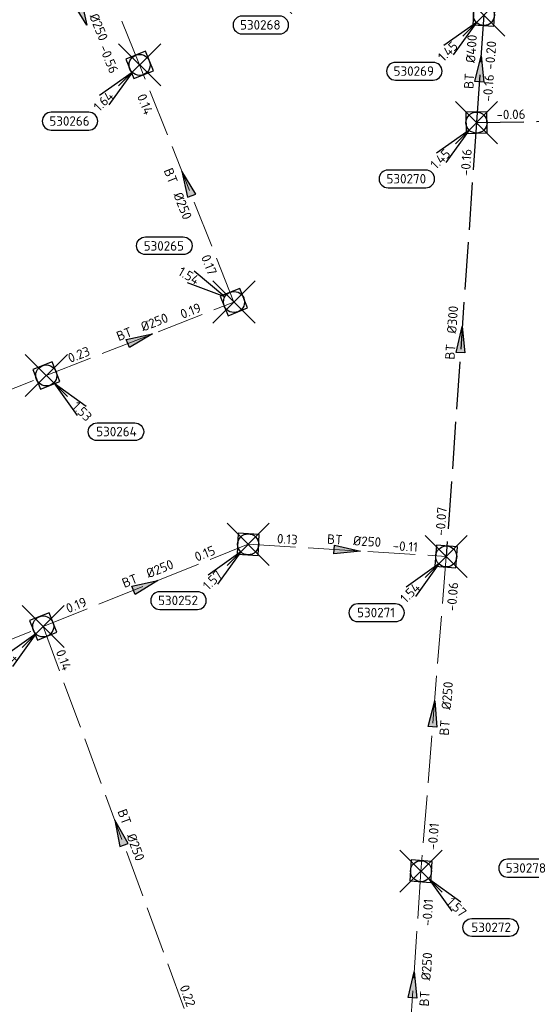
# Model space of a CAD drawing. Header units: metres. Extents: x 153343 to 157271, y 461673 to 467005.
# Tile 83 of 191: x 155147 to 155220, y 464804 to 464945. Entities that reach past the tile are written whole.
import ezdxf
from ezdxf.enums import TextEntityAlignment as Align

# ---------------------------------------------------------------- set-up
doc = ezdxf.new("R2010")
doc.units = ezdxf.units.M
doc.header["$LTSCALE"] = 0.75
doc.header["$PDMODE"] = 3
doc.header["$PDSIZE"] = 3
doc.linetypes.add('RI-HWA_BETON', pattern=[11.4, 9, -2.4])
doc.layers.get('0').update_dxf_attribs({"lineweight": 25})
doc.layers.get('defpoints').update_dxf_attribs({"lineweight": 25})
for name, color, linetype in [('B-OI-RI-HWA_PUTNUMMER-S @ 0.75', 151, 'Continuous'), ('B-OI-RI-HWA_TRANSPORTLEIDING_BETON_300-G', 151, 'RI-HWA_BETON'), ('B-OI-RI-HWA_TRANSPORTLEIDING_BETON_400-G', 151, 'RI-HWA_BETON')]:
    doc.layers.add(name, color=color, linetype=linetype)
for name, color, linetype, lineweight in [('B-OI-RI-HWA_RIOOLPUT_INSPECTIEPUT-S', 151, 'Continuous', 25), ('B-OI-RI-HWA_STROOMRICHTING-S @ 0.75', 151, 'Continuous', 25), ('B-OI-RI-HWA_TRANSPORTLEIDING_BETON_250-G', 151, 'RI-HWA_BETON', 18)]:
    doc.layers.add(name, color=color, linetype=linetype, lineweight=lineweight)
doc.layers.add('inspectieput', color=7, linetype='Continuous', plot=False)
doc.styles.add('NLCS-ISO', font='isocpeur.ttf')

# ---------------------------------------------------------------- blocks, each defined once
blk = doc.blocks.new('*U1554')
at = {"ltscale": 0.1}
blk.add_hatch(color=256, dxfattribs=at).paths.add_polyline_path([(2.500000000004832, 0), (-2.500000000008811, -0.8333333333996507), (-2.500000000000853, 0.8333333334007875)])
at = {"ltscale": 0.1, "flags": 128}
blk.add_lwpolyline([(2.500000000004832, 0), (-2.500000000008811, -0.8333333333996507), (-2.500000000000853, 0.8333333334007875)], close=True, dxfattribs=at)
at = {"ltscale": 0.1, "style": 'NLCS-ISO'}
for tag, p in [('BOBL', (-12.31105962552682, -3.240000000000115)), ('MAT', (-1.000000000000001, -3.740000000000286))]:
    blk.add_attdef(tag, text='', height=1.8, dxfattribs=at).set_placement(p, align=Align.BOTTOM_RIGHT)
for tag, p in [('DIA', (0.9999999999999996, -3.740000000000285)), ('BOBR', (11.36507201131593, -3.240302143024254))]:
    blk.add_attdef(tag, text='', height=1.8, dxfattribs=at).set_placement(p, align=Align.BOTTOM_LEFT)
at = {"layer": 'defpoints', "ltscale": 0.1, "style": 'NLCS-ISO', "flags": 1}
blk.add_attdef('JVA', text='', height=1.8, dxfattribs=at).set_placement((0, -0.9999999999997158), align=Align.TOP_CENTER)
blk = doc.blocks.new('*U1555')
at = {"ltscale": 0.1}
blk.add_hatch(color=256, dxfattribs=at).paths.add_polyline_path([(2.500000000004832, 0), (-2.500000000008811, -0.8333333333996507), (-2.500000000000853, 0.8333333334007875)])
at = {"ltscale": 0.1, "flags": 128}
blk.add_lwpolyline([(2.500000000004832, 0), (-2.500000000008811, -0.8333333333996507), (-2.500000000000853, 0.8333333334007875)], close=True, dxfattribs=at)
at = {"ltscale": 0.1, "style": 'NLCS-ISO'}
for tag, p in [('BOBL', (-20.67832417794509, -3.240000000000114)), ('MAT', (-1.000000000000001, -3.740000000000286))]:
    blk.add_attdef(tag, text='', height=1.8, dxfattribs=at).set_placement(p, align=Align.BOTTOM_RIGHT)
for tag, p in [('DIA', (0.9999999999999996, -3.740000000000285)), ('BOBR', (19.73233451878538, -3.234452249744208))]:
    blk.add_attdef(tag, text='', height=1.8, dxfattribs=at).set_placement(p, align=Align.BOTTOM_LEFT)
at = {"layer": 'defpoints', "ltscale": 0.1, "style": 'NLCS-ISO', "flags": 1}
blk.add_attdef('JVA', text='', height=1.8, dxfattribs=at).set_placement((0, -0.9999999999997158), align=Align.TOP_CENTER)
blk = doc.blocks.new('*U1556')
at = {"ltscale": 0.1}
blk.add_hatch(color=256, dxfattribs=at).paths.add_polyline_path([(-2.500000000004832, 0), (2.500000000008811, -0.8333333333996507), (2.500000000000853, 0.8333333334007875)])
at = {"ltscale": 0.1, "flags": 128}
blk.add_lwpolyline([(-2.500000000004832, 0), (2.500000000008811, -0.8333333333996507), (2.500000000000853, 0.8333333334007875)], close=True, dxfattribs=at)
at = {"ltscale": 0.1, "style": 'NLCS-ISO'}
for tag, p in [('BOBL', (-6.418411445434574, 1.143709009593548e-13)), ('MAT', (-1, 0.5000000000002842))]:
    blk.add_attdef(tag, text='', height=1.8, dxfattribs=at).set_placement(p, align=Align.BOTTOM_RIGHT)
for tag, p in [('DIA', (1, 0.5000000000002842)), ('BOBR', (5.472425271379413, -3.244024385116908))]:
    blk.add_attdef(tag, text='', height=1.8, dxfattribs=at).set_placement(p, align=Align.BOTTOM_LEFT)
at = {"layer": 'defpoints', "ltscale": 0.1, "style": 'NLCS-ISO', "flags": 1}
blk.add_attdef('JVA', text='', height=1.8, dxfattribs=at).set_placement((0, -0.9999999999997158), align=Align.TOP_CENTER)
blk = doc.blocks.new('*U1551')
at = {"ltscale": 0.1}
blk.add_hatch(color=256, dxfattribs=at).paths.add_polyline_path([(2.500000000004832, 0), (-2.500000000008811, -0.8333333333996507), (-2.500000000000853, 0.8333333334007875)])
at = {"ltscale": 0.1, "flags": 128}
blk.add_lwpolyline([(2.500000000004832, 0), (-2.500000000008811, -0.8333333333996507), (-2.500000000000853, 0.8333333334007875)], close=True, dxfattribs=at)
at = {"ltscale": 0.1, "style": 'NLCS-ISO'}
for tag, p in [('BOBL', (-32.00219818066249, 1.114899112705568e-13)), ('MAT', (-1, 0.5000000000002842))]:
    blk.add_attdef(tag, text='', height=1.8, dxfattribs=at).set_placement(p, align=Align.BOTTOM_RIGHT)
for tag, p in [('DIA', (1, 0.5000000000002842)), ('BOBR', (31.05620575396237, -0.01346472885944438))]:
    blk.add_attdef(tag, text='', height=1.8, dxfattribs=at).set_placement(p, align=Align.BOTTOM_LEFT)
at = {"layer": 'defpoints', "ltscale": 0.1, "style": 'NLCS-ISO', "flags": 1}
blk.add_attdef('JVA', text='', height=1.8, dxfattribs=at).set_placement((0, -0.9999999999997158), align=Align.TOP_CENTER)
blk = doc.blocks.new('*U1552')
at = {"ltscale": 0.1}
blk.add_hatch(color=256, dxfattribs=at).paths.add_polyline_path([(2.500000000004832, 0), (-2.500000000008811, -0.8333333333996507), (-2.500000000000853, 0.8333333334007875)])
at = {"ltscale": 0.1, "flags": 128}
blk.add_lwpolyline([(2.500000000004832, 0), (-2.500000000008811, -0.8333333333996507), (-2.500000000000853, 0.8333333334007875)], close=True, dxfattribs=at)
at = {"ltscale": 0.1, "style": 'NLCS-ISO'}
for tag, p in [('MAT', (-1, 0.5000000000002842)), ('BOBL', (-0.9199257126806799, -3.239999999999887))]:
    blk.add_attdef(tag, text='', height=1.8, dxfattribs=at).set_placement(p, align=Align.BOTTOM_RIGHT)
for tag, p in [('DIA', (1, 0.5000000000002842)), ('BOBR', (-0.02605911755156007, -3.240180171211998))]:
    blk.add_attdef(tag, text='', height=1.8, dxfattribs=at).set_placement(p, align=Align.BOTTOM_LEFT)
at = {"layer": 'defpoints', "ltscale": 0.1, "style": 'NLCS-ISO', "flags": 1}
blk.add_attdef('JVA', text='', height=1.8, dxfattribs=at).set_placement((0, -0.9999999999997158), align=Align.TOP_CENTER)
blk = doc.blocks.new('*U66')
at = {"ltscale": 0.1}
blk.add_hatch(color=256, dxfattribs=at).paths.add_polyline_path([(2.500000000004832, 0), (-2.500000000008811, -0.8333333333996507), (-2.500000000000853, 0.8333333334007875)])
at = {"ltscale": 0.1, "flags": 128}
blk.add_lwpolyline([(2.500000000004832, 0), (-2.500000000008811, -0.8333333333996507), (-2.500000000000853, 0.8333333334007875)], close=True, dxfattribs=at)
at = {"ltscale": 0.1, "style": 'NLCS-ISO'}
for tag, p in [('BOBL', (-5.662221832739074, 1.144560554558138e-13)), ('MAT', (-1, 0.5000000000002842))]:
    blk.add_attdef(tag, text='', height=1.8, dxfattribs=at).set_placement(p, align=Align.BOTTOM_RIGHT)
for tag, p in [('DIA', (1, 0.5000000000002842)), ('BOBR', (7.216235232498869, 0.003202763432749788))]:
    blk.add_attdef(tag, text='', height=1.8, dxfattribs=at).set_placement(p, align=Align.BOTTOM_LEFT)
at = {"layer": 'defpoints', "ltscale": 0.1, "style": 'NLCS-ISO', "flags": 1}
blk.add_attdef('JVA', text='', height=1.8, dxfattribs=at).set_placement((0, -0.9999999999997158), align=Align.TOP_CENTER)
blk = doc.blocks.new('*U1550')
at = {"ltscale": 0.1}
blk.add_hatch(color=256, dxfattribs=at).paths.add_polyline_path([(-2.500000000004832, 0), (2.500000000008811, -0.8333333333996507), (2.500000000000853, 0.8333333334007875)])
at = {"ltscale": 0.1, "flags": 128}
blk.add_lwpolyline([(-2.500000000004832, 0), (2.500000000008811, -0.8333333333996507), (2.500000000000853, 0.8333333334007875)], close=True, dxfattribs=at)
at = {"ltscale": 0.1, "style": 'NLCS-ISO'}
for tag, p in [('BOBL', (-14.92026608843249, -3.240000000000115)), ('MAT', (-1.000000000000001, -3.740000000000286))]:
    blk.add_attdef(tag, text='', height=1.8, dxfattribs=at).set_placement(p, align=Align.BOTTOM_RIGHT)
for tag, p in [('DIA', (0.9999999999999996, -3.740000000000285)), ('BOBR', (13.97427783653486, -3.238477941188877))]:
    blk.add_attdef(tag, text='', height=1.8, dxfattribs=at).set_placement(p, align=Align.BOTTOM_LEFT)
at = {"layer": 'defpoints', "ltscale": 0.1, "style": 'NLCS-ISO', "flags": 1}
blk.add_attdef('JVA', text='', height=1.8, dxfattribs=at).set_placement((0, -0.9999999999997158), align=Align.TOP_CENTER)
blk = doc.blocks.new('*U1542')
at = {"ltscale": 0.1}
blk.add_hatch(color=256, dxfattribs=at).paths.add_polyline_path([(2.500000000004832, 0), (-2.500000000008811, -0.8333333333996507), (-2.500000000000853, 0.8333333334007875)])
at = {"ltscale": 0.1, "flags": 128}
blk.add_lwpolyline([(2.500000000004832, 0), (-2.500000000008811, -0.8333333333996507), (-2.500000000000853, 0.8333333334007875)], close=True, dxfattribs=at)
at = {"ltscale": 0.1, "style": 'NLCS-ISO'}
for tag, p in [('BOBL', (-9.81289225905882, 1.139886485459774e-13)), ('MAT', (-1, 0.5000000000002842))]:
    blk.add_attdef(tag, text='', height=1.8, dxfattribs=at).set_placement(p, align=Align.BOTTOM_RIGHT)
for tag, p in [('DIA', (1, 0.5000000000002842)), ('BOBR', (8.866905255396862, 0.002048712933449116))]:
    blk.add_attdef(tag, text='', height=1.8, dxfattribs=at).set_placement(p, align=Align.BOTTOM_LEFT)
at = {"layer": 'defpoints', "ltscale": 0.1, "style": 'NLCS-ISO', "flags": 1}
blk.add_attdef('JVA', text='', height=1.8, dxfattribs=at).set_placement((0, -0.9999999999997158), align=Align.TOP_CENTER)
blk = doc.blocks.new('*U1537')
at = {"ltscale": 0.1}
blk.add_hatch(color=256, dxfattribs=at).paths.add_polyline_path([(2.500000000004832, 0), (-2.500000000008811, -0.8333333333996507), (-2.500000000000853, 0.8333333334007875)])
at = {"ltscale": 0.1, "flags": 128}
blk.add_lwpolyline([(2.500000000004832, 0), (-2.500000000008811, -0.8333333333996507), (-2.500000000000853, 0.8333333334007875)], close=True, dxfattribs=at)
at = {"ltscale": 0.1, "style": 'NLCS-ISO'}
for tag, p in [('BOBL', (-9.517528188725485, 1.140219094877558e-13)), ('MAT', (-1, 0.5000000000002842))]:
    blk.add_attdef(tag, text='', height=1.8, dxfattribs=at).set_placement(p, align=Align.BOTTOM_RIGHT)
for tag, p in [('DIA', (1, 0.5000000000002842)), ('BOBR', (8.57154125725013, 0.002255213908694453))]:
    blk.add_attdef(tag, text='', height=1.8, dxfattribs=at).set_placement(p, align=Align.BOTTOM_LEFT)
at = {"layer": 'defpoints', "ltscale": 0.1, "style": 'NLCS-ISO', "flags": 1}
blk.add_attdef('JVA', text='', height=1.8, dxfattribs=at).set_placement((0, -0.9999999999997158), align=Align.TOP_CENTER)
blk = doc.blocks.new('*U1534')
at = {"ltscale": 0.1}
blk.add_hatch(color=256, dxfattribs=at).paths.add_polyline_path([(2.500000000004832, 0), (-2.500000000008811, -0.8333333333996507), (-2.500000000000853, 0.8333333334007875)])
at = {"ltscale": 0.1, "flags": 128}
blk.add_lwpolyline([(2.500000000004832, 0), (-2.500000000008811, -0.8333333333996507), (-2.500000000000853, 0.8333333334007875)], close=True, dxfattribs=at)
at = {"ltscale": 0.1, "style": 'NLCS-ISO'}
for tag, p in [('BOBL', (-11.64208731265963, 1.137826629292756e-13)), ('MAT', (-1, 0.5000000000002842))]:
    blk.add_attdef(tag, text='', height=1.8, dxfattribs=at).set_placement(p, align=Align.BOTTOM_RIGHT)
for tag, p in [('DIA', (1, 0.5000000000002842)), ('BOBR', (10.69609986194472, 0.0007698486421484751))]:
    blk.add_attdef(tag, text='', height=1.8, dxfattribs=at).set_placement(p, align=Align.BOTTOM_LEFT)
at = {"layer": 'defpoints', "ltscale": 0.1, "style": 'NLCS-ISO', "flags": 1}
blk.add_attdef('JVA', text='', height=1.8, dxfattribs=at).set_placement((0, -0.9999999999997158), align=Align.TOP_CENTER)
blk = doc.blocks.new('*U1535')
at = {"ltscale": 0.1}
blk.add_hatch(color=256, dxfattribs=at).paths.add_polyline_path([(-2.500000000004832, 0), (2.500000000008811, -0.8333333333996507), (2.500000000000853, 0.8333333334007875)])
at = {"ltscale": 0.1, "flags": 128}
blk.add_lwpolyline([(-2.500000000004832, 0), (2.500000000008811, -0.8333333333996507), (2.500000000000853, 0.8333333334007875)], close=True, dxfattribs=at)
at = {"ltscale": 0.1, "style": 'NLCS-ISO'}
for tag, p in [('BOBL', (-32.44253724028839, 1.114403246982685e-13)), ('MAT', (-1, 0.5000000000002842))]:
    blk.add_attdef(tag, text='', height=1.8, dxfattribs=at).set_placement(p, align=Align.BOTTOM_RIGHT)
for tag, p in [('DIA', (1, 0.5000000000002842)), ('BOBR', (31.49654470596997, -0.01377258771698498))]:
    blk.add_attdef(tag, text='', height=1.8, dxfattribs=at).set_placement(p, align=Align.BOTTOM_LEFT)
at = {"layer": 'defpoints', "ltscale": 0.1, "style": 'NLCS-ISO', "flags": 1}
blk.add_attdef('JVA', text='', height=1.8, dxfattribs=at).set_placement((0, -0.9999999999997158), align=Align.TOP_CENTER)
blk = doc.blocks.new('*U241')
for q in [(-7.601397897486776, -5.833630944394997), (-5.833630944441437, -7.601397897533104)]:
    blk.add_line((-1.414213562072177, -1.414213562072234), q)
blk.add_lwpolyline([(-16.8101220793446, -12.39118641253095), (-9.652067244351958, -12.39118641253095, 0.9999999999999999), (-9.652067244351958, -9.006816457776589), (-16.8101220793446, -9.006816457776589, 0.9999999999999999)], format="xyb", close=True)
at = {"ltscale": 0.1, "style": 'NLCS-ISO'}
blk.add_attdef('PUTHGT', text='', height=1.8, rotation=44.99999999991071, dxfattribs=at).set_placement((-8.442832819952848, -8.482353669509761), align=Align.MIDDLE_LEFT)
blk.add_attdef('PUTNR', text='', height=1.8, dxfattribs=at).set_placement((-13.33333333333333, -8.866666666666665), align=Align.MIDDLE_CENTER)
blk = doc.blocks.new('B-SRI-PUT_HWA-SO')
at = {"lineweight": -3, "flags": 128}
blk.add_lwpolyline([(-1.999999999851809, -2.00000000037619), (2.000000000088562, -2.000000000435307), (2.000000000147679, 1.99999999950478), (-2.00000000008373, 1.999999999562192)], close=True, dxfattribs=at)
at = {"lineweight": -3}
blk.add_circle((0, 0), 1.999999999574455, dxfattribs=at)
blk = doc.blocks.new('*U247')
for q in [(5.833630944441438, -7.601397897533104), (7.601397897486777, -5.833630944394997)]:
    blk.add_line((1.414213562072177, -1.414213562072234), q)
blk.add_lwpolyline([(16.8101220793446, -12.39118641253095), (9.652067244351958, -12.39118641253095, -0.9999999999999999), (9.652067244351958, -9.006816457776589), (16.8101220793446, -9.006816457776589, -0.9999999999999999)], format="xyb", close=True)
at = {"ltscale": 0.1, "style": 'NLCS-ISO'}
blk.add_attdef('PUTHGT', text='', height=1.8, rotation=315.0000000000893, dxfattribs=at).set_placement((5.388131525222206, -5.427652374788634), align=Align.MIDDLE_LEFT)
blk.add_attdef('PUTNR', text='', height=1.8, dxfattribs=at).set_placement((13.33333333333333, -8.866666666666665), align=Align.MIDDLE_CENTER)
blk = doc.blocks.new('*U833')
for q in [(-7.597610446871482, 5.838562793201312), (-8.849328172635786, 3.674491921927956)]:
    blk.add_line((-1.731256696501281, 1.001374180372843), q)
blk.add_lwpolyline([(-16.8101220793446, 12.39118641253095), (-9.652067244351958, 12.39118641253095, -0.9999999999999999), (-9.652067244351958, 9.006816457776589), (-16.8101220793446, 9.006816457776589, -0.9999999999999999)], format="xyb", close=True)
at = {"ltscale": 0.1, "style": 'NLCS-ISO'}
blk.add_attdef('PUTNR', text='', height=1.8, dxfattribs=at).set_placement((-13.33333333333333, 10.66666666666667), align=Align.MIDDLE_CENTER)
blk.add_attdef('PUTHGT', text='', height=1.8, rotation=329.9545320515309, dxfattribs=at).set_placement((-10.34577381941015, 6.016370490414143), align=Align.MIDDLE_LEFT)

msp = doc.modelspace()

# ---------------------------------------------------------------- linework, layer by layer
at = {"layer": 'B-OI-RI-HWA_TRANSPORTLEIDING_BETON_250-G', "transparency": 33554610}
for p, q in [((155164.33, 464938.06), (155159.52, 464949.88)), ((155177.78, 464904.25), (155164.33, 464938.06)), ((155151.03, 464893.78), (155177.78, 464904.25)), ((155111.13, 464878.04), (155151.03, 464893.78)), ((155150.59, 464857.99), (155179.8, 464869.7)), ((155179.8, 464869.7), (155208.03, 464867.97)), ((155208.03, 464867.97), (155204.43, 464823.09)), ((155126.69, 464848.38), (155150.59, 464857.99)), ((155150.59, 464857.99), (155172.3, 464799.2)), ((155204.43, 464823.09), (155202.25, 464790.69))]:
    msp.add_line(p, q, dxfattribs=at)
at = {"layer": 'B-OI-RI-HWA_TRANSPORTLEIDING_BETON_300-G', "transparency": 33554610}
for q in [(155208.03, 464867.97), (155235.97, 464930.28)]:
    msp.add_line((155212.34, 464929.83), q, dxfattribs=at)
at = {"layer": 'B-OI-RI-HWA_TRANSPORTLEIDING_BETON_400-G', "transparency": 33554610}
msp.add_line((155213.4, 464945.18), (155212.34, 464929.83), dxfattribs=at)
at = {"layer": 'inspectieput', "color": 0, "transparency": 33554610}
for p in [(155213.4, 464945.18), (155164.33, 464938.06), (155212.34, 464929.83), (155177.78, 464904.25), (155151.03, 464893.78), (155179.8, 464869.7), (155208.03, 464867.97), (155150.59, 464857.99), (155204.43, 464823.09)]:
    msp.add_point(p, dxfattribs=at)

# ---------------------------------------------------------------- block references
at = {"layer": 'B-OI-RI-HWA_PUTNUMMER-S @ 0.75', "color": 0, "transparency": 33554610}
ref = msp.add_blockref('*U241', (155191.53, 464951.77), dxfattribs=dict(at, xscale=0.75, yscale=0.75, zscale=0.75))
ref.add_attrib('PUTNR', '530268', dxfattribs={"layer": '0', "ltscale": 0.1, "height": 1.35, "style": 'NLCS-ISO'}).set_placement((155181.5299999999, 464943.77), align=Align.MIDDLE_CENTER)
ref.add_attrib('PUTHGT', '1.49', dxfattribs={"layer": '0', "ltscale": 0.1, "height": 1.35, "rotation": 44.99999999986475, "style": 'NLCS-ISO'}).set_placement((155185.2933348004, 464945.5036941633), align=Align.MIDDLE_LEFT)
ref = msp.add_blockref('*U241', (155213.4, 464945.18), dxfattribs=dict(at, xscale=0.75, yscale=0.75, zscale=0.75))
ref.add_attrib('PUTNR', '530269', dxfattribs={"layer": '0', "ltscale": 0.1, "height": 1.35, "style": 'NLCS-ISO'}).set_placement((155203.3999999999, 464937.1800000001), align=Align.MIDDLE_CENTER)
ref.add_attrib('PUTHGT', '1.45', dxfattribs={"layer": '0', "ltscale": 0.1, "height": 1.35, "rotation": 44.99999999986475, "style": 'NLCS-ISO'}).set_placement((155207.1633348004, 464938.9136941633), align=Align.MIDDLE_LEFT)
ref = msp.add_blockref('*U241', (155164.33, 464938.06), dxfattribs=dict(at, xscale=0.75, yscale=0.75, zscale=0.75))
ref.add_attrib('PUTNR', '530266', dxfattribs={"layer": '0', "ltscale": 0.1, "height": 1.35, "style": 'NLCS-ISO'}).set_placement((155154.33, 464930.06), align=Align.MIDDLE_CENTER)
ref.add_attrib('PUTHGT', '1.64', dxfattribs={"layer": '0', "ltscale": 0.1, "height": 1.35, "rotation": 44.99999999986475, "style": 'NLCS-ISO'}).set_placement((155158.0933348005, 464931.7936941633), align=Align.MIDDLE_LEFT)
ref = msp.add_blockref('*U241', (155212.34, 464929.83), dxfattribs=dict(at, xscale=0.75, yscale=0.75, zscale=0.75))
ref.add_attrib('PUTNR', '530270', dxfattribs={"layer": '0', "ltscale": 0.1, "height": 1.35, "style": 'NLCS-ISO'}).set_placement((155202.34, 464921.8300000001), align=Align.MIDDLE_CENTER)
ref.add_attrib('PUTHGT', '1.45', dxfattribs={"layer": '0', "ltscale": 0.1, "height": 1.35, "rotation": 44.99999999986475, "style": 'NLCS-ISO'}).set_placement((155206.1033348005, 464923.5636941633), align=Align.MIDDLE_LEFT)
at = {"layer": 'B-OI-RI-HWA_PUTNUMMER-S @ 0.75', "color": 0, "transparency": 33554610, "xscale": 0.75, "yscale": 0.75, "zscale": 0.75}
msp.add_blockref('*U833', (155177.78, 464904.25), dxfattribs=at).add_auto_attribs({'PUTNR': '530265', 'PUTHGT': '1.54'})
at = {"layer": 'B-OI-RI-HWA_PUTNUMMER-S @ 0.75', "color": 0, "transparency": 33554610}
ref = msp.add_blockref('*U247', (155151.03, 464893.78), dxfattribs=dict(at, xscale=0.75, yscale=0.75, zscale=0.75))
ref.add_attrib('PUTNR', '530264', dxfattribs={"layer": '0', "ltscale": 0.1, "height": 1.35, "style": 'NLCS-ISO'}).set_placement((155161.03, 464885.78), align=Align.MIDDLE_CENTER)
ref.add_attrib('PUTHGT', '1.53', dxfattribs={"layer": '0', "ltscale": 0.1, "height": 1.35, "rotation": 315.0000000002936, "style": 'NLCS-ISO'}).set_placement((155155.0710986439, 464889.709260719), align=Align.MIDDLE_LEFT)
ref = msp.add_blockref('*U241', (155179.8, 464869.7), dxfattribs=dict(at, xscale=0.75, yscale=0.75, zscale=0.75))
ref.add_attrib('PUTNR', '530252', dxfattribs={"layer": '0', "ltscale": 0.1, "height": 1.35, "style": 'NLCS-ISO'}).set_placement((155169.8, 464861.7), align=Align.MIDDLE_CENTER)
ref.add_attrib('PUTHGT', '1.57', dxfattribs={"layer": '0', "ltscale": 0.1, "height": 1.35, "rotation": 44.99999999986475, "style": 'NLCS-ISO'}).set_placement((155173.6587942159, 464863.5291535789), align=Align.MIDDLE_LEFT)
ref = msp.add_blockref('*U241', (155208.03, 464867.97), dxfattribs=dict(at, xscale=0.75, yscale=0.75, zscale=0.75))
ref.add_attrib('PUTNR', '530271', dxfattribs={"layer": '0', "ltscale": 0.1, "height": 1.35, "style": 'NLCS-ISO'}).set_placement((155198.03, 464859.9700000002), align=Align.MIDDLE_CENTER)
ref.add_attrib('PUTHGT', '1.54', dxfattribs={"layer": '0', "ltscale": 0.1, "height": 1.35, "rotation": 44.99999999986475, "style": 'NLCS-ISO'}).set_placement((155201.7933348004, 464861.7036941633), align=Align.MIDDLE_LEFT)
ref = msp.add_blockref('*U241', (155150.59, 464857.99), dxfattribs=dict(at, xscale=0.75, yscale=0.75, zscale=0.75))
ref.add_attrib('PUTNR', '530251', dxfattribs={"layer": '0', "ltscale": 0.1, "height": 1.35, "style": 'NLCS-ISO'}).set_placement((155140.59, 464849.99), align=Align.MIDDLE_CENTER)
ref.add_attrib('PUTHGT', '1.54', dxfattribs={"layer": '0', "ltscale": 0.1, "height": 1.35, "rotation": 44.99999999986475, "style": 'NLCS-ISO'}).set_placement((155144.3533348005, 464851.7236941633), align=Align.MIDDLE_LEFT)
ref = msp.add_blockref('*U241', (155229.38, 464831.55), dxfattribs=dict(at, xscale=0.75, yscale=0.75, zscale=0.75))
ref.add_attrib('PUTNR', '530278', dxfattribs={"layer": '0', "ltscale": 0.1, "height": 1.35, "style": 'NLCS-ISO'}).set_placement((155219.38, 464823.55), align=Align.MIDDLE_CENTER)
ref.add_attrib('PUTHGT', '1.48', dxfattribs={"layer": '0', "ltscale": 0.1, "height": 1.35, "rotation": 44.99999999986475, "style": 'NLCS-ISO'}).set_placement((155223.1433348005, 464825.2836941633), align=Align.MIDDLE_LEFT)
ref = msp.add_blockref('*U247', (155204.43, 464823.09), dxfattribs=dict(at, xscale=0.75, yscale=0.75, zscale=0.75))
ref.add_attrib('PUTNR', '530272', dxfattribs={"layer": '0', "ltscale": 0.1, "height": 1.35, "style": 'NLCS-ISO'}).set_placement((155214.43, 464815.0900000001), align=Align.MIDDLE_CENTER)
ref.add_attrib('PUTHGT', '1.57', dxfattribs={"layer": '0', "ltscale": 0.1, "height": 1.35, "rotation": 315.0000000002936, "style": 'NLCS-ISO'}).set_placement((155208.4710986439, 464819.019260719), align=Align.MIDDLE_LEFT)
at = {"layer": 'B-OI-RI-HWA_RIOOLPUT_INSPECTIEPUT-S', "transparency": 33554610}
for p, xscale, yscale, zscale, rotation in [((155213.4, 464945.1800000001), 0.75, 0.75, 0.75, 266.0496897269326), ((155164.33, 464938.0599999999), 0.75, 0.75, 0.75, 112.1432457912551), ((155212.34, 464929.83), 0.7500000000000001, 0.7500000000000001, 0.7500000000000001, 1.090985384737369), ((155177.78, 464904.25), 0.7500000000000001, 0.7500000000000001, 0.7500000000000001, 111.6932216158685), ((155151.03, 464893.78), 0.7499999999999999, 0.7499999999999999, 0.7499999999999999, 21.37546771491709), ((155179.8, 464869.7000000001), 0.7500000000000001, 0.7500000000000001, 0.7500000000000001, 356.4931670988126), ((155208.03, 464867.97), 0.75, 0.75, 0.75, 265.4139011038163), ((155150.59, 464857.99), 0.75, 0.75, 0.75, 21.84536092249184), ((155204.43, 464823.0900000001), 0.75, 0.75, 0.75, 266.1507153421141)]:
    msp.add_blockref('B-SRI-PUT_HWA-SO', p, dxfattribs=dict(at, xscale=xscale, yscale=yscale, zscale=zscale, rotation=rotation))
at = {"layer": 'B-OI-RI-HWA_STROOMRICHTING-S @ 0.75', "color": 0, "transparency": 33554610, "xscale": 0.75, "yscale": 0.75, "zscale": 0.75}
for name, p, rotation, values in [('*U66', (155156.1093817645, 464945.4535931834), 292.1432457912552, {'MAT': 'BT', 'DIA': '%%c250', 'BOBL': '0.29', 'BOBR': '-0.56'}), ('*U1552', (155212.87, 464937.505), 86.04968972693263, {'MAT': 'BT', 'DIA': '%%c400', 'BOBL': '-0.16', 'BOBR': '-0.20'}), ('*U1550', (155171.055, 464921.1549999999), 291.6932216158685, {'MAT': 'BT', 'DIA': '%%c250', 'BOBL': '0.14', 'BOBR': '0.17'}), ('*U1556', (155224.155, 464930.0550000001), 1.090985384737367, {'MAT': 'BT', 'DIA': '%%c300', 'BOBL': '-0.06', 'BOBR': '-0.01'}), ('*U1551', (155210.185, 464898.9000000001), 86.01444583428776, {'MAT': 'BT', 'DIA': '%%c300', 'BOBL': '-0.07', 'BOBR': '-0.16'}), ('*U1542', (155164.405, 464899.015), 21.37546771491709, {'MAT': 'BT', 'DIA': '%%c250', 'BOBL': '0.23', 'BOBR': '0.19'}), ('*U1537', (155193.915, 464868.835), 356.4931670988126, {'MAT': 'BT', 'DIA': '%%c250', 'BOBL': '0.13', 'BOBR': '-0.11'}), ('*U1534', (155165.195, 464863.845), 21.84536092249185, {'MAT': 'BT', 'DIA': '%%c250', 'BOBL': '0.19', 'BOBR': '0.15'}), ('*U1555', (155206.23, 464845.53), 85.4139011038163, {'MAT': 'BT', 'DIA': '%%c250', 'BOBL': '-0.01', 'BOBR': '-0.06'}), ('*U1535', (155161.445, 464828.595), 290.2682044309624, {'MAT': 'BT', 'DIA': '%%c250', 'BOBL': '0.14', 'BOBR': '0.22'}), ('*U1554', (155203.34, 464806.89), 86.15071534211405, {'MAT': 'BT', 'DIA': '%%c250', 'BOBL': '0.02', 'BOBR': '-0.01'})]:
    msp.add_blockref(name, p, dxfattribs=dict(at, rotation=rotation)).add_auto_attribs(values)

doc.saveas('drawing.dxf')
